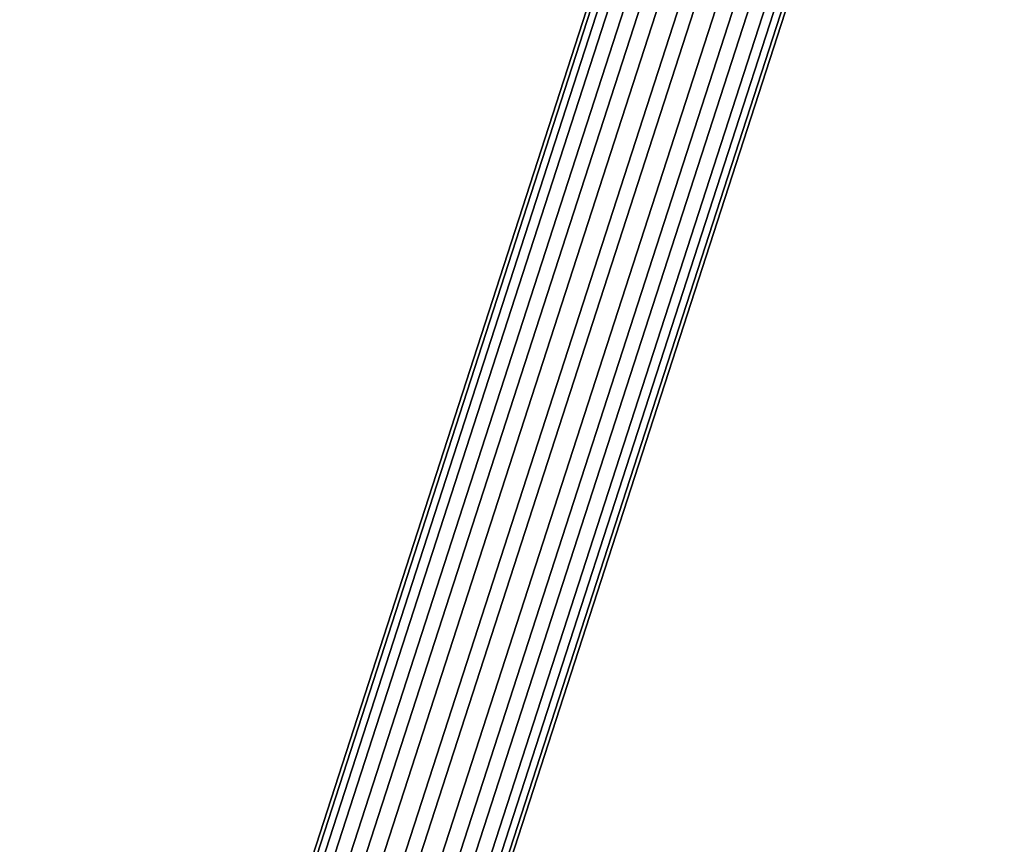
# Model space of a CAD drawing. Header units: millimetres. Extents: x -735 to 735, y -989 to 989.
# Tile 236 of 256: x -303 to -277, y 24 to 46. Entities that reach past the tile are written whole.
import ezdxf

# ---------------------------------------------------------------- set-up
doc = ezdxf.new("R2010")
doc.units = ezdxf.units.MM
doc.layers.add('lano', color=251, linetype='Continuous')

msp = doc.modelspace()

# ---------------------------------------------------------------- meshes
at = {"layer": 'lano'}
mesh = msp.add_polyface(dxfattribs=at)
corners = [(-230.479, 216.496, 1194.13), (-231.394, 216.691, 1194.097), (-298.919, 8.143, 1829.273), (-298.004, 7.948, 1829.306), (-229.082, 215.117, 1193.826), (-229.635, 215.94, 1194.037), (-297.161, 7.392, 1829.214), (-296.607, 6.569, 1829.002), (-229.082, 213.369, 1193.252), (-228.907, 214.237, 1193.555), (-296.432, 5.689, 1828.732), (-296.607, 4.821, 1828.428), (-230.479, 212.079, 1192.679), (-229.635, 212.581, 1192.934), (-297.161, 4.033, 1828.111), (-298.004, 3.531, 1827.856), (-232.31, 212.136, 1192.504), (-231.394, 211.94, 1192.537), (-298.919, 3.393, 1827.714), (-299.835, 3.588, 1827.68), (-233.707, 213.514, 1192.808), (-233.153, 212.691, 1192.596), (-300.678, 4.144, 1827.773), (-301.232, 4.966, 1827.984), (-233.707, 215.263, 1193.382), (-233.882, 214.394, 1193.078), (-301.407, 5.846, 1828.255), (-301.232, 6.715, 1828.558), (-232.31, 216.553, 1193.954), (-233.153, 216.051, 1193.699), (-300.678, 7.503, 1828.876), (-299.835, 8.005, 1829.131), (-300.016, 16.55, 1913.725), (-300.016, 16.763, 1909.77), (-300.931, 16.964, 1909.757), (-300.931, 16.748, 1913.76), (-299.184, 15.979, 1913.626), (-299.184, 16.185, 1909.807), (-298.651, 15.129, 1913.478), (-298.651, 15.324, 1909.863), (-302.718, 16.075, 1913.643), (-302.718, 16.282, 1909.801), (-303.298, 15.452, 1909.854), (-303.298, 15.256, 1913.5), (-301.856, 16.601, 1913.734), (-301.856, 16.814, 1909.766), (-300.016, 15.417, 1917.52), (-300.931, 15.602, 1917.6), (-299.184, 14.885, 1917.29), (-302.718, 14.975, 1917.329), (-303.298, 14.211, 1916.999), (-301.856, 15.464, 1917.541), (-300.016, 16.076, 1905.978), (-300.931, 16.269, 1905.92), (-298.651, 14.695, 1906.396), (-299.184, 15.521, 1906.146), (-302.718, 15.615, 1906.118), (-303.298, 14.818, 1906.359), (-301.856, 16.125, 1905.963)]
mesh.append_faces([[corners[k] for k in face] for face in [(0, 1, 2, 3), (4, 5, 6, 7), (5, 0, 3, 6), (8, 9, 10, 11), (12, 13, 14, 15), (13, 8, 11, 14), (9, 4, 7, 10), (16, 17, 18, 19), (20, 21, 22, 23), (21, 16, 19, 22), (24, 25, 26, 27), (28, 29, 30, 31), (1, 28, 31, 2), (29, 24, 27, 30), (25, 20, 23, 26), (17, 12, 15, 18), (32, 33, 34, 35), (36, 37, 33, 32), (38, 39, 37, 36), (40, 41, 42, 43), (44, 45, 41, 40), (35, 34, 45, 44), (46, 32, 35, 47), (48, 36, 32, 46), (49, 40, 43, 50), (51, 44, 40, 49), (47, 35, 44, 51), (52, 53, 34, 33), (54, 55, 37, 39), (55, 52, 33, 37), (56, 57, 42, 41), (53, 58, 45, 34), (58, 56, 41, 45)]])

doc.saveas('drawing.dxf')
